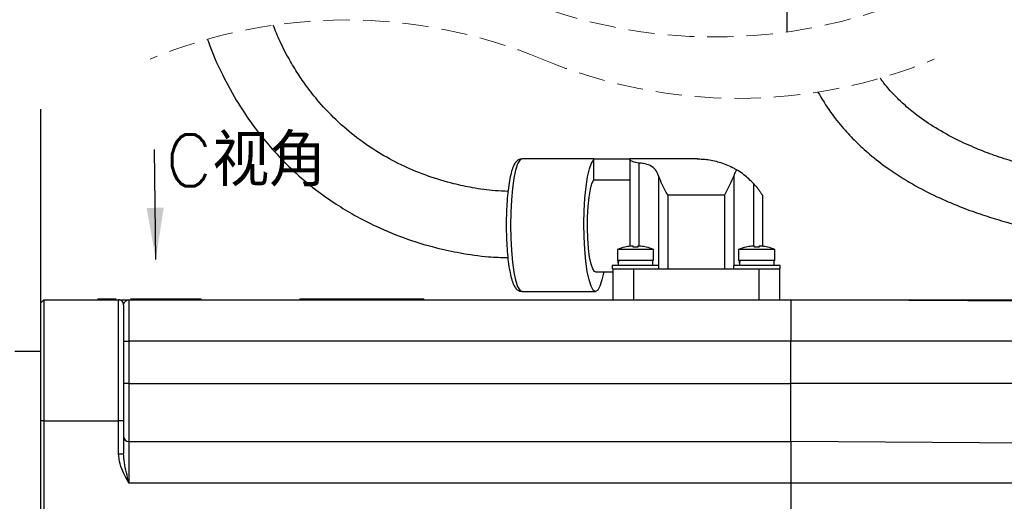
# Model space of a CAD drawing. Header units: millimetres. Extents: x 10 to 584, y 10 to 410.
# Tile 4 of 28: x 108 to 203, y 221 to 267. Entities that reach past the tile are written whole.
import ezdxf

# ---------------------------------------------------------------- set-up
doc = ezdxf.new("R2010")
doc.units = ezdxf.units.MM
doc.header["$LTSCALE"] = 2
doc.header["$PDSIZE"] = -1
doc.linetypes.add('SLD-实线', pattern=[0])
doc.linetypes.add('SLD-虚线', pattern=[1.905, 1.27, -0.635])
doc.layers.add('细实线层', color=7, linetype='SLD-实线')
doc.styles.add('SLDTEXTSTYLE0', font='txt', dxfattribs={"bigfont": 'bigfont'})
doc.styles.add('SLDTEXTSTYLE1', font='txt')
doc.dimstyles.new('SLDDIMSTYLE0', dxfattribs={"dimtxt": 5, "dimasz": 5, "dimexe": 0, "dimexo": 0.0625, "dimgap": 1.25, "dimtad": 2, "dimrnd": 1e-09, "dimzin": 12, "dimdsep": 46, "dimtxsty": 'SLDTEXTSTYLE1', "dimsah": 1, "dimcen": 0.09, "dimadec": 0, "dimazin": 3, "dimtfac": 1, "dimtdec": 3, "dimtofl": 0, "dimtmove": 0, "dimatfit": 3, "dimfxl": 1, "dimfrac": 2, "dimtolj": 1, "dimtzin": 12, "dimarcsym": 0})
doc.dimstyles.new('SLDDIMSTYLE10', dxfattribs={"dimtxt": 0.18, "dimasz": 5, "dimexe": 0, "dimexo": 0.0625, "dimgap": 0, "dimtad": 0, "dimtih": 1, "dimtoh": 1, "dimdec": 0, "dimrnd": 1e-09, "dimzin": 0, "dimdsep": 46, "dimtxsty": 'Standard', "dimsah": 1, "dimcen": 0.09, "dimadec": 0, "dimazin": 0, "dimtfac": 5, "dimtdec": 0, "dimtofl": 0, "dimtmove": 0, "dimatfit": 3, "dimfxl": 1, "dimfrac": 2, "dimtolj": 1, "dimtzin": 0, "dimarcsym": 0})
doc.dimstyles.new('SLDDIMSTYLE12', dxfattribs={"dimtxt": 0.18, "dimasz": 5, "dimexe": 0, "dimexo": 0.0625, "dimgap": 0, "dimtad": 0, "dimtih": 1, "dimtoh": 1, "dimdec": 0, "dimrnd": 1e-09, "dimzin": 0, "dimdsep": 46, "dimtxsty": 'Standard', "dimblk1": 'NONE', "dimblk2": 'NONE', "dimsah": 1, "dimcen": 0.09, "dimadec": 0, "dimazin": 0, "dimtfac": 5, "dimtdec": 0, "dimtofl": 0, "dimtmove": 0, "dimatfit": 3, "dimldrblk": 'NONE', "dimfxl": 1, "dimfrac": 2, "dimtolj": 1, "dimtzin": 0, "dimarcsym": 0})
doc.dimstyles.new('SLDDIMSTYLE4', dxfattribs={"dimtxt": 5, "dimasz": 5, "dimexe": 0, "dimexo": 0.0625, "dimgap": 1.25, "dimtad": 2, "dimrnd": 1e-09, "dimzin": 4, "dimdsep": 46, "dimtxsty": 'SLDTEXTSTYLE1', "dimsah": 1, "dimcen": 0.09, "dimadec": 0, "dimazin": 1, "dimtfac": 1, "dimtdec": 3, "dimtofl": 0, "dimtmove": 0, "dimatfit": 3, "dimfxl": 1, "dimfrac": 2, "dimtolj": 1, "dimtzin": 12, "dimarcsym": 0})
doc.dimstyles.new('SLDDIMSTYLE8', dxfattribs={"dimtxt": 5, "dimasz": 5, "dimexe": 0, "dimexo": 0.0625, "dimgap": 1.25, "dimtad": 2, "dimrnd": 1e-09, "dimzin": 12, "dimdsep": 46, "dimtxsty": 'SLDTEXTSTYLE1', "dimsah": 1, "dimcen": 0.09, "dimadec": 0, "dimazin": 3, "dimtfac": 1, "dimtdec": 0, "dimtofl": 0, "dimtmove": 0, "dimatfit": 3, "dimfxl": 1, "dimfrac": 2, "dimtolj": 1, "dimtzin": 12, "dimarcsym": 0})

# ---------------------------------------------------------------- blocks, each defined once
blk = doc.blocks.new('_D')
at = {"color": 7, "linetype": 'SLD-实线', "lineweight": 0}
blk.add_line((110.02, 203.952), (125.02, 203.952), dxfattribs=at)
at = {"color": 7, "linetype": 'SLD-实线', "lineweight": 18}
for points in [[(110.02, 203.952), (115.02, 203.182), (115.02, 204.721)], [(125.02, 203.952), (120.02, 204.721), (120.02, 203.182)]]:
    blk.add_solid(points, dxfattribs=at)
at = {"color": 7, "linetype": 'SLD-实线', "lineweight": 18, "char_height": 5, "attachment_point": 1}
for s, insert, style in [('（', (108.465, 209.77), 'SLDTEXTSTYLE0'), ('）', (120.103, 209.77), 'SLDTEXTSTYLE0'), ('15', (114.284, 209.77), 'SLDTEXTSTYLE1')]:
    blk.add_mtext(s, dxfattribs=dict(at, insert=insert, style=style))
blk = doc.blocks.new('_D_4')
at = {"layer": 'Defpoints', "color": 0}
for p in [(240.869, 254.323), (259.52, 254.323), (182.42, 240.023)]:
    blk.add_point(p, dxfattribs=at)
at = {"layer": '细实线层', "color": 0, "lineweight": -2}
for p, q in [((259.52, 287.369), (259.52, 254.323)), ((240.931, 254.323), (259.52, 254.323)), ((259.52, 245.023), (259.52, 249.323)), ((182.483, 240.023), (259.52, 240.023))]:
    blk.add_line(p, q, dxfattribs=at)
at = {"layer": '细实线层', "color": 0}
for points in [[(258.687, 249.323), (260.353, 249.323), (259.52, 254.323)], [(258.687, 245.023), (260.353, 245.023), (259.52, 240.023)]]:
    blk.add_solid(points, dxfattribs=at)
at = {"layer": '细实线层', "color": 0, "insert": (251.901, 275.156), "char_height": 5, "attachment_point": 2, "rotation": 90, "style": 'SLDTEXTSTYLE1'}
blk.add_mtext('\\A1;(14.30)', dxfattribs=at)
blk = doc.blocks.new('_D_10')
at = {"layer": 'Defpoints', "color": 0}
for p in [(135.03, 320.718), (182.42, 240.023), (271.52, 240.023)]:
    blk.add_point(p, dxfattribs=at)
at = {"layer": '细实线层', "color": 0, "lineweight": -2}
for p, q in [((135.093, 320.718), (271.52, 320.718)), ((271.52, 315.718), (271.52, 245.023)), ((182.483, 240.023), (271.52, 240.023))]:
    blk.add_line(p, q, dxfattribs=at)
at = {"layer": '细实线层', "color": 0}
for points in [[(270.687, 315.718), (272.353, 315.718), (271.52, 320.718)], [(270.687, 245.023), (272.353, 245.023), (271.52, 240.023)]]:
    blk.add_solid(points, dxfattribs=at)
at = {"layer": '细实线层', "color": 0, "insert": (264.879, 280.661), "char_height": 5, "attachment_point": 2, "rotation": 90, "style": 'SLDTEXTSTYLE1'}
blk.add_mtext('\\A1;300%%p30', dxfattribs=at)
blk = doc.blocks.new('SW_NOTE_0_1')
at = {"color": 0, "linetype": 'Continuous', "lineweight": 0, "insert": (1.065, 1.444), "char_height": 5, "attachment_point": 1, "style": 'SLDTEXTSTYLE0'}
blk.add_mtext('C视角', dxfattribs=at)
blk = doc.blocks.new('_None')

msp = doc.modelspace()

# ---------------------------------------------------------------- linework, layer by layer
at = {"color": 7, "linetype": 'SLD-实线', "lineweight": 25}
for p, q in [((182.020112, 272.593265), (182.020112, 265.877598)), ((163.385938, 253.622882), (156.46897, 253.622882)), ((163.385938, 253.544274), (163.385938, 253.622882)), ((163.385938, 253.622882), (166.870115, 253.622882)), ((163.385938, 251.610364), (163.385938, 253.544274)), ((166.870115, 253.565888), (166.870115, 253.622882)), ((173.370115, 253.622882), (166.870115, 253.622882)), ((166.870115, 253.565888), (166.870115, 245.183765)), ((163.385938, 251.610364), (166.870115, 251.610364)), ((176.007239, 250.122882), (170.532992, 250.122882)), ((170.532992, 250.122882), (170.532992, 243.022881)), ((176.007239, 250.122882), (176.007239, 243.022881)), ((179.670115, 250.122882), (179.670115, 245.183765)), ((167.639272, 245.098449), (167.639272, 245.187319)), ((167.640957, 245.187319), (167.640957, 245.098374)), ((179.339272, 245.098449), (179.339272, 245.187319)), ((179.340958, 245.187319), (179.340958, 245.098374)), ((165.670115, 244.868664), (165.670115, 243.822881)), ((169.170113, 244.868664), (165.670117, 244.868664)), ((169.170115, 243.822881), (169.170115, 244.868664)), ((177.370116, 244.868664), (177.370116, 243.822881)), ((180.870113, 244.868664), (177.370117, 244.868664)), ((180.870115, 243.822881), (180.870115, 244.868664)), ((165.170115, 243.322882), (165.170115, 243.022881)), ((169.670112, 243.322882), (165.170115, 243.322882)), ((169.170113, 243.822881), (165.670117, 243.822881)), ((165.745115, 243.822881), (165.745115, 243.746945)), ((169.095115, 243.322882), (169.095115, 243.822881)), ((169.670115, 243.022881), (169.670115, 243.322882)), ((176.870115, 243.322882), (176.870115, 243.022881)), ((181.370112, 243.322882), (176.870115, 243.322882)), ((180.870113, 243.822881), (177.370117, 243.822881)), ((177.445115, 243.822881), (177.445115, 243.746945)), ((180.795116, 243.322882), (180.795116, 243.822881)), ((181.370114, 243.022881), (181.370114, 243.322882)), ((163.559586, 242.722881), (165.220115, 242.722881)), ((165.233344, 243.022881), (165.170115, 243.022881)), ((165.220115, 243.022881), (165.220115, 240.022882)), ((165.233344, 243.022881), (167.220115, 243.022881)), ((167.220115, 243.022881), (167.220115, 240.022882)), ((167.220115, 243.022881), (179.320115, 243.022881)), ((179.320115, 243.022881), (179.320115, 240.022882)), ((179.320115, 243.022881), (181.306887, 243.022881)), ((181.370112, 243.022881), (181.306887, 243.022881)), ((181.320115, 243.022881), (181.320115, 240.022882)), ((156.46897, 240.822881), (163.559586, 240.822881)), ((110.020114, 239.722881), (110.320115, 240.022882)), ((110.020114, 228.322882), (110.020114, 239.722881)), ((110.320115, 240.022882), (110.320115, 228.322882)), ((110.320115, 240.022882), (117.520114, 240.022882)), ((115.520113, 240.122882), (115.520113, 240.022882)), ((115.520113, 240.122882), (117.307336, 240.122882)), ((117.520114, 228.322882), (117.520114, 240.022882)), ((117.520114, 240.022882), (118.520116, 240.022882)), ((118.020115, 239.522881), (118.020115, 228.322882)), ((118.520116, 240.022882), (118.520116, 236.022882)), ((118.520116, 240.022882), (182.420115, 240.022882)), ((118.683924, 240.122882), (120.520116, 240.122882)), ((120.520116, 240.122882), (125.520115, 240.122882)), ((125.520115, 240.022882), (125.520115, 240.122882)), ((135.020116, 240.122882), (135.020116, 240.022882)), ((135.020116, 240.122882), (136.46733, 240.122882)), ((136.46733, 240.122882), (136.46733, 240.022882)), ((136.46733, 240.122882), (146.431261, 240.122882)), ((146.431261, 240.122882), (146.431261, 240.022882)), ((146.431261, 240.122882), (146.984047, 240.122882)), ((146.984047, 240.022882), (146.984047, 240.122882)), ((167.220115, 240.022882), (179.320115, 240.022882)), ((182.420115, 240.022882), (182.420115, 236.022882)), ((223.420122, 239.770591), (182.420115, 240.02105)), ((118.020115, 236.022882), (118.520116, 236.022882)), ((118.520116, 236.022882), (118.520116, 231.922883)), ((182.420115, 236.022882), (118.520116, 236.022882)), ((223.420122, 236.022882), (182.420115, 236.022882)), ((182.420115, 231.922883), (182.420115, 236.022882)), ((110.020114, 235.022882), (107.520116, 235.022882)), ((118.520116, 231.922883), (118.020115, 231.922883)), ((118.520116, 231.922883), (118.520116, 226.322881)), ((118.520116, 231.922883), (182.420115, 231.922883)), ((223.420122, 231.922883), (182.420115, 231.922883)), ((182.420115, 226.322881), (182.420115, 231.922883)), ((110.320115, 228.322882), (110.020114, 228.322882)), ((110.020114, 171.722885), (110.020114, 228.322882)), ((110.320115, 228.322882), (110.320115, 171.722885)), ((110.320115, 228.322882), (117.520114, 228.322882)), ((117.520114, 225.151307), (117.520114, 228.322882)), ((118.020115, 228.322882), (117.520114, 228.322882)), ((118.020115, 228.322882), (118.020115, 225.151307)), ((118.520116, 226.322881), (118.520116, 222.322881)), ((118.520116, 226.322881), (182.420115, 226.322881)), ((182.420115, 226.322881), (182.420115, 222.322881)), ((223.420122, 226.07059), (182.420115, 226.321049)), ((117.520114, 225.151307), (118.020115, 225.151307)), ((182.420115, 222.322881), (118.520116, 222.322881)), ((223.420122, 222.322881), (182.420115, 222.322881)), ((182.420115, 222.322881), (182.420115, 177.722882))]:
    msp.add_line(p, q, dxfattribs=at)
at = {"color": 8, "linetype": 'SLD-实线', "lineweight": 25}
for p, q in [((167.741543, 253.225006), (167.741543, 245.201285)), ((169.643598, 251.995128), (169.643598, 243.322882)), ((176.896632, 251.995128), (176.896632, 243.322882)), ((178.798686, 251.261242), (178.798686, 245.201285)), ((166.899759, 245.187236), (166.899759, 245.187319)), ((178.599759, 245.187236), (178.599759, 245.187319))]:
    msp.add_line(p, q, dxfattribs=at)
at = {"color": 8, "linetype": 'SLD-实线', "lineweight": 25, "flags": 128}
for points in [[(156.46897, 253.622882), (156.252157, 253.499908), (156.043676, 253.13571), (155.851538, 252.544287), (155.683128, 251.748365), (155.544918, 250.778531), (155.442218, 249.672056), (155.378976, 248.47146), (155.357622, 247.222881)], [(155.357622, 247.222881), (155.378976, 245.974304), (155.442218, 244.773708), (155.544918, 243.667231), (155.683128, 242.697399), (155.851538, 241.901475), (156.043676, 241.310052), (156.252157, 240.945857), (156.46897, 240.822881)]]:
    msp.add_lwpolyline(points, dxfattribs=at)
at = {"color": 7, "linetype": 'SLD-实线', "lineweight": 25, "flags": 128}
for points in [[(164.349828, 242.722881), (164.184291, 241.9297), (163.990276, 241.32302), (163.779266, 240.949163), (163.559586, 240.822881), (163.339906, 240.949163), (163.128896, 241.32302), (162.934881, 241.9297), (162.765519, 242.745265), (162.627493, 243.737526), (162.52625, 244.86733), (162.465785, 246.090088), (162.448484, 247.357551), (162.47503, 248.619698), (162.544375, 249.826724), (162.653783, 250.930995), (162.798937, 251.888935), (162.974107, 252.662741), (163.172383, 253.221876), (163.385938, 253.544274)], [(163.559586, 242.722881), (163.468601, 242.75349), (163.291566, 242.99586), (163.129066, 243.467453), (162.989912, 244.142701), (162.88165, 244.984982), (162.810152, 245.948622), (162.779295, 246.981363), (162.790752, 248.027201), (162.843902, 249.029423), (162.935863, 249.933677), (163.061647, 250.690929), (163.214434, 251.260113), (163.385938, 251.610364)], [(166.392378, 245.098339), (166.39106, 245.100468), (166.390092, 245.101988), (166.389476, 245.102901), (166.389209, 245.103204), (166.389209, 245.103204)], [(168.448565, 245.098339), (168.449705, 245.100468), (168.450494, 245.101988), (168.450932, 245.102901), (168.451019, 245.103206), (168.450754, 245.102901), (168.450137, 245.101988), (168.44917, 245.100468), (168.447852, 245.098339)], [(178.092379, 245.098339), (178.09106, 245.100468), (178.090093, 245.101988), (178.089477, 245.102901), (178.089208, 245.103204), (178.089208, 245.103204)], [(180.148566, 245.098339), (180.149705, 245.100468), (180.150493, 245.101988), (180.150933, 245.102901), (180.151019, 245.103206), (180.150754, 245.102901), (180.150138, 245.101988), (180.149171, 245.100468), (180.147852, 245.098339)], [(165.75447, 243.570182), (165.747658, 243.654696), (165.746837, 243.822881)], [(177.45447, 243.570182), (177.447657, 243.654696), (177.446837, 243.822881)]]:
    msp.add_lwpolyline(points, dxfattribs=at)
at = {"color": 7, "linetype": 'SLD-虚线', "lineweight": 18}
for centre, radius, start, end in [((175.082613, 315.542905), 50.147498, 247.38013505, 292.61986495), ((139.491125, 217.840532), 49.196739, 67.38013505, 112.61986495), ((177.334771, 308.665281), 49.196739, 247.38013505, 292.61986495)]:
    msp.add_arc(centre, radius, start, end, dxfattribs=at)
at = {"color": 7, "linetype": 'SLD-实线', "lineweight": 25}
for centre, radius, start, end in [((167.419781, 240.722756), 4.494747, 96.6437408, 103.2227409), ((167.420494, 240.722756), 4.494747, 96.6437408, 103.2227409), ((153.329079, 245.014476), 13.872956, 0.34635839, 0.71386693), ((181.590446, 245.013742), 13.952254, 179.28717745, 179.65259723), ((153.689784, 245.013742), 13.952254, 0.34740277, 0.71282255), ((167.420452, 240.722772), 4.49473, 76.77724721, 83.35627109), ((179.119782, 240.722751), 4.494752, 96.64374463, 103.22273707), ((179.120484, 240.722815), 4.494687, 96.64369709, 103.22278461), ((164.865544, 245.012963), 14.036497, 0.34849936, 0.71172596), ((193.374687, 245.012963), 14.036497, 179.28827404, 179.65150064), ((165.305543, 245.012963), 14.036497, 0.34849936, 0.71172596), ((179.120436, 240.72268), 4.494824, 76.77731592, 83.35620238), ((167.420055, 240.723034), 4.499838, 103.2432141, 112.88542046), ((167.41694, 240.19579), 4.907416, 89.96264451, 92.55179219), ((167.421781, 240.127658), 4.975547, 87.46577174, 92.53422826), ((167.420173, 240.723026), 4.499845, 67.11458358, 76.75677092), ((179.120068, 240.722998), 4.499875, 103.24328899, 112.88540026), ((179.116913, 240.196984), 4.906221, 89.96260263, 92.55210337), ((179.121781, 240.127658), 4.975547, 87.46577174, 92.53422826), ((179.120183, 240.723055), 4.499815, 67.11456741, 76.75683084), ((167.420988, 243.393374), 1.675871, 165.15002553, 182.4107376), ((179.121033, 243.393369), 1.675917, 165.15023638, 182.41047401), ((117.520118, 239.522885), 0.499997, 359.99957435, 90.00042565), ((118.520122, 226.822888), 0.500007, 180.00066747, 269.99933253)]:
    msp.add_arc(centre, radius, start, end, dxfattribs=at)
for points, knots in [([(155.11761, 250.486332), (154.701311, 250.500165), (153.549719, 250.538429), (151.801004, 250.800391), (149.636892, 251.251139), (147.416925, 251.918796), (145.070289, 252.879109), (142.85639, 254.052231), (140.742477, 255.461483), (138.714578, 257.14659), (137.024474, 258.902676), (135.756189, 260.501412), (134.816794, 261.862797), (133.940821, 263.318532), (133.122261, 264.886283), (132.662604, 266.023188), (132.456969, 266.531802)], [0, 0, 0, 0, 0.042456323, 0.117445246, 0.179878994, 0.267843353, 0.353388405, 0.438065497, 0.522916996, 0.612023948, 0.706428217, 0.77088829, 0.819941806, 0.874996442, 0.944077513, 1, 1, 1, 1]), ([(126.116866, 265.184469), (126.143337, 265.101854), (126.521193, 263.922579), (127.489336, 261.820882), (128.998269, 259.03257), (130.640004, 256.62513), (132.339034, 254.54284), (134.202245, 252.619326), (136.181415, 250.90565), (138.183271, 249.455438), (140.123817, 248.257715), (142.35034, 247.088131), (145.049123, 245.95493), (147.876003, 245.085926), (150.627862, 244.5016), (152.935303, 244.157212), (154.481944, 244.107869), (155.103337, 244.088044)], [0, 0, 0, 0, 0.006826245, 0.097439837, 0.181312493, 0.256229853, 0.326327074, 0.392567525, 0.466720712, 0.532039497, 0.58687844, 0.646039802, 0.72978532, 0.816841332, 0.878296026, 0.951103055, 1, 1, 1, 1]), ([(225.809724, 250.68577), (224.690807, 250.695487), (222.381604, 250.715541), (219.134025, 250.873557), (216.29564, 251.091947), (213.937051, 251.341709), (211.587327, 251.654409), (209.025799, 252.086687), (206.409813, 252.652459), (204.081618, 253.285053), (202.0945, 253.931266), (200.233123, 254.643697), (198.332225, 255.504358), (196.403497, 256.561783), (194.704397, 257.715146), (193.388341, 258.799429), (192.331848, 259.836318), (191.566879, 260.671913), (191.16897, 261.256812), (191.057212, 261.421089)], [0, 0, 0, 0, 0.089318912, 0.184334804, 0.259487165, 0.316549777, 0.373649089, 0.448694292, 0.523864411, 0.587213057, 0.641208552, 0.690605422, 0.746245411, 0.807664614, 0.865959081, 0.909926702, 0.94355882, 0.984147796, 1, 1, 1, 1]), ([(185.024073, 260.073165), (185.413804, 259.420274), (186.150452, 258.186217), (187.414055, 256.614337), (188.681244, 255.261903), (190.107188, 253.961262), (191.914556, 252.565087), (194.08741, 251.187399), (196.409629, 249.987046), (198.601153, 249.044486), (200.600817, 248.312288), (202.568133, 247.688509), (204.732329, 247.100509), (207.185739, 246.543096), (209.650065, 246.091071), (211.933274, 245.750894), (214.055761, 245.491244), (216.427585, 245.25842), (219.294759, 245.054648), (222.499655, 244.911159), (224.743616, 244.893211), (225.812436, 244.884662)], [0, 0, 0, 0, 0.050066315, 0.094632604, 0.132604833, 0.172173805, 0.221722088, 0.282972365, 0.341500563, 0.393864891, 0.440132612, 0.481824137, 0.529878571, 0.587927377, 0.647623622, 0.694993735, 0.74008055, 0.788569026, 0.852081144, 0.929544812, 1, 1, 1, 1]), ([(156.46728, 253.620677), (156.342701, 253.600498), (156.113011, 253.563293), (155.850182, 253.311814), (155.627314, 252.93888), (155.442558, 252.396847), (155.276613, 251.670206), (155.14272, 250.80612), (155.039677, 249.813784), (154.971829, 248.739248), (154.94739, 247.866035), (154.943293, 247.154884), (154.949462, 246.446806), (154.981122, 245.514649), (155.054681, 244.458657), (155.161906, 243.495923), (155.30011, 242.653752), (155.470766, 241.948921), (155.669617, 241.409728), (155.921184, 241.047469), (156.194478, 240.842899), (156.38986, 240.845156), (156.470392, 240.846086)], [0, 0, 0, 0, 0.026726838, 0.049277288, 0.075883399, 0.120862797, 0.172606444, 0.237665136, 0.31040651, 0.389052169, 0.471234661, 0.499923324, 0.5433671, 0.624880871, 0.702272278, 0.772998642, 0.835045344, 0.887233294, 0.930485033, 0.95843086, 0.982866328, 1, 1, 1, 1]), ([(167.741543, 253.225006), (167.638825, 253.236911), (167.447142, 253.259127), (167.187424, 253.340076), (167.008466, 253.432892), (166.885316, 253.50497), (166.872104, 253.557918), (166.870115, 253.565888)], [0, 0, 0, 0, 0.3223866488, 0.6016029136, 0.8318308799, 0.9746846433, 1, 1, 1, 1]), ([(169.643598, 251.995128), (169.559408, 252.199147), (169.391273, 252.606586), (168.839503, 253.008933), (168.267109, 253.173494), (167.894847, 253.20998), (167.741543, 253.225006)], [0, 0, 0, 0, 0.268904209, 0.537020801, 0.809336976, 1, 1, 1, 1]), ([(173.370115, 253.622882), (173.374849, 253.622879), (173.548243, 253.622776), (173.891412, 253.610322), (174.441932, 253.552669), (175.035688, 253.443246), (175.672364, 253.267338), (176.307233, 253.027925), (176.813933, 252.783607), (177.103354, 252.61464), (177.191663, 252.563084)], [0, 0, 0, 0, 0.003538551, 0.129610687, 0.256445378, 0.417002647, 0.580327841, 0.749516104, 0.923571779, 1, 1, 1, 1]), ([(170.532992, 250.122882), (170.531133, 250.12636), (170.351925, 250.461663), (170.014819, 251.066938), (169.759289, 251.705859), (169.643598, 251.995128)], [0, 0, 0, 0, 0.005703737, 0.549836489, 1, 1, 1, 1]), ([(176.896632, 251.995128), (176.780942, 251.705859), (176.525411, 251.066938), (176.188305, 250.461663), (176.009098, 250.12636), (176.007239, 250.122882)], [0, 0, 0, 0, 0.450163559, 0.994296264, 1, 1, 1, 1]), ([(177.191663, 252.563084), (177.130822, 252.47717), (177.006398, 252.301466), (176.933755, 252.098731), (176.896632, 251.995128)], [0, 0, 0, 0, 0.488972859, 1, 1, 1, 1]), ([(178.798686, 251.261242), (178.504356, 251.549086), (178.035609, 252.007503), (177.462748, 252.398293), (177.223224, 252.543898), (177.191663, 252.563084)], [0, 0, 0, 0, 0.594344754, 0.946548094, 1, 1, 1, 1]), ([(179.670115, 250.122882), (179.668638, 250.125254), (179.662706, 250.13478), (179.647891, 250.158435), (179.622224, 250.198969), (179.577513, 250.268338), (179.513121, 250.365392), (179.408246, 250.517125), (179.265242, 250.711954), (179.102242, 250.916651), (178.944504, 251.102069), (178.847745, 251.20769), (178.798686, 251.261242)], [0, 0, 0, 0, 0.005838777, 0.023448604, 0.058317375, 0.106083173, 0.195886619, 0.301663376, 0.491455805, 0.70073028, 0.848263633, 1, 1, 1, 1]), ([(167.200958, 245.187319), (167.195472, 245.190872), (167.17616, 245.20338), (167.126189, 245.200367), (167.055862, 245.201825), (166.977014, 245.19547), (166.923562, 245.189778), (166.900472, 245.187319)], [0, 0, 0, 0, 0.0636590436, 0.2241238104, 0.4685856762, 0.7704369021, 1, 1, 1, 1]), ([(167.940471, 245.187319), (167.90772, 245.19067), (167.845872, 245.196998), (167.760435, 245.203067), (167.698313, 245.199463), (167.655442, 245.201827), (167.64353, 245.189896), (167.640957, 245.187319)], [0, 0, 0, 0, 0.326525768, 0.61663983, 0.836245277, 0.964636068, 1, 1, 1, 1]), ([(178.900958, 245.187319), (178.895473, 245.190872), (178.87616, 245.20338), (178.826189, 245.200368), (178.755862, 245.201825), (178.677015, 245.19547), (178.623563, 245.189778), (178.600473, 245.187319)], [0, 0, 0, 0, 0.063661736, 0.224128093, 0.468588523, 0.770436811, 1, 1, 1, 1]), ([(179.640471, 245.187319), (179.607721, 245.19067), (179.545872, 245.196998), (179.460435, 245.203067), (179.398313, 245.199462), (179.355441, 245.201828), (179.34353, 245.189896), (179.340958, 245.187319)], [0, 0, 0, 0, 0.326528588, 0.616642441, 0.836244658, 0.964638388, 1, 1, 1, 1]), ([(118.020115, 239.522881), (118.039502, 239.606047), (118.07959, 239.778018), (118.270448, 239.963281), (118.438632, 240.022681), (118.51915, 240.02288), (118.520116, 240.022882)], [0, 0, 0, 0, 0.330363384, 0.683132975, 0.996197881, 1, 1, 1, 1]), ([(118.520116, 222.322881), (118.518257, 222.326359), (118.357905, 222.62637), (118.0432, 223.225341), (117.631061, 224.153187), (117.55679, 224.821353), (117.520114, 225.151307)], [0, 0, 0, 0, 0.0039100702, 0.3372650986, 0.6727269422, 1, 1, 1, 1]), ([(118.520116, 222.322881), (118.51915, 222.327012), (118.441947, 222.657128), (118.291734, 223.313583), (118.083678, 224.247617), (118.040132, 224.866725), (118.020115, 225.151307)], [0, 0, 0, 0, 0.004424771, 0.35356299, 0.702854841, 1, 1, 1, 1])]:
    msp.add_open_spline(points, degree=3, knots=knots, dxfattribs=at)

# ---------------------------------------------------------------- block references
at = {"color": 7, "linetype": 'Continuous', "lineweight": 0}
msp.add_blockref('SW_NOTE_0_1', (121.009569, 254.543693), dxfattribs=at)

# ---------------------------------------------------------------- dimensions: what is measured, and where the dimension line sits
at = {"color": 7, "linetype": 'SLD-实线', "lineweight": 18}
dim = msp.add_linear_dim(base=(125.020115, 203.951729), p1=(110.020115, 228.322882), p2=(125.020115, 193.194387), angle=0, text='（<>）', dimstyle='SLDDIMSTYLE0', dxfattribs=at)
dim.commit()
dim.dimension.update_dxf_attribs({"geometry": '_D', "text_midpoint": (117.193704, 203.951729), "dimtype": 160})
at = {"layer": '细实线层'}
for base, p1, p2, text, dimstyle, picture, middle in [((271.520115, 240.022882), (135.030115, 320.71786), (182.420115, 240.022882), '300%%p30', 'SLDDIMSTYLE8', '_D_10', (271.520115, 280.661117)), ((259.520115, 254.322882), (182.420115, 240.022882), (240.868669, 254.322882), '(<>)', 'SLDDIMSTYLE4', '_D_4', (259.520115, 275.155715))]:
    dim = msp.add_linear_dim(base=base, p1=p1, p2=p2, angle=90, text=text, dimstyle=dimstyle, override={"dimtmove": 1}, dxfattribs=at)
    dim.commit()
    dim.dimension.update_dxf_attribs({"geometry": picture, "text_midpoint": middle, "dimtype": 160})

# ---------------------------------------------------------------- leaders
at = {"color": 7, "linetype": 'SLD-实线', "lineweight": 18, "has_arrowhead": 0}
msp.add_leader([(110.020115, 239.722882), (110.020115, 258.417061)], dimstyle='SLDDIMSTYLE12', dxfattribs=at)
at = {"color": 7, "linetype": 'Continuous', "lineweight": 0}
msp.add_leader([(121.121033, 243.897407), (121.009569, 254.543693)], dimstyle='SLDDIMSTYLE10', dxfattribs=at)

doc.saveas('drawing.dxf')
